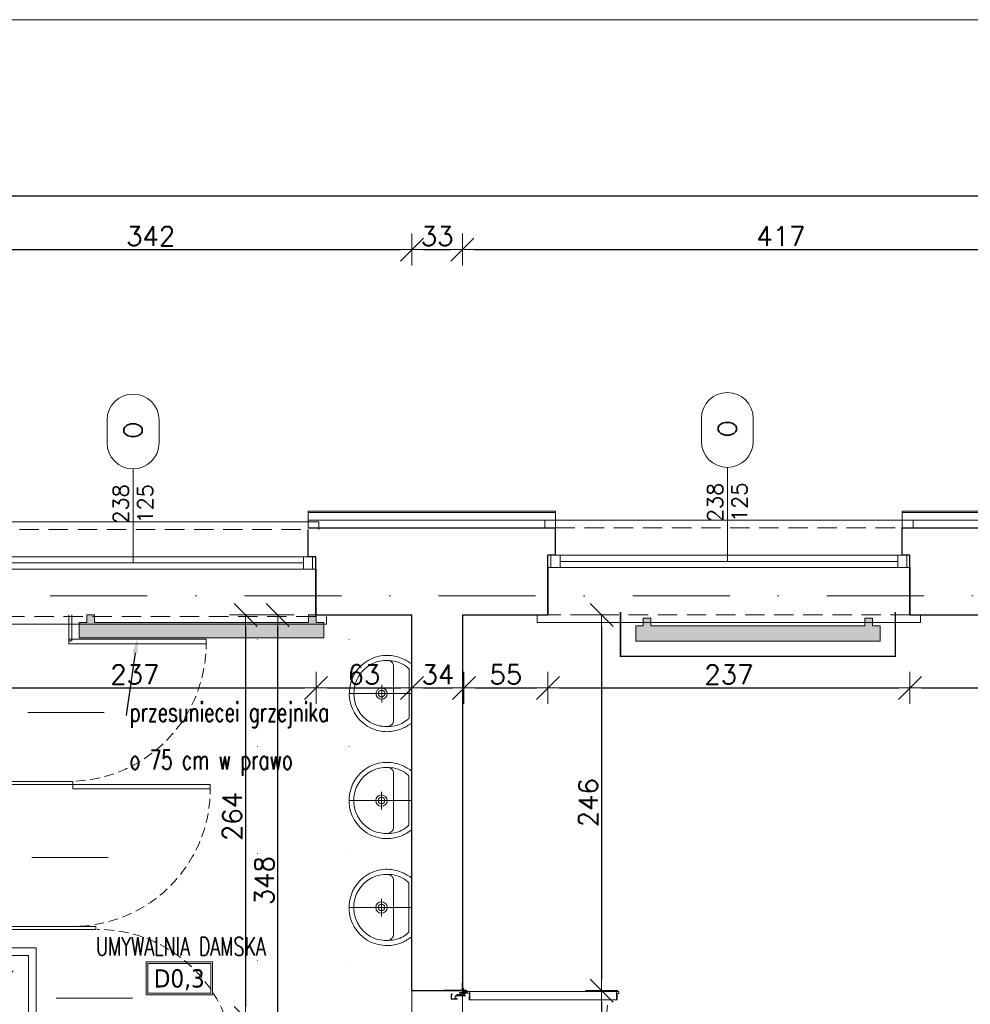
# Model space of a CAD drawing. Header units: millimetres. Extents: x 23192 to 177760, y -399809 to -79279.
# Tile 251 of 256: x 59458 to 60080, y -197768 to -197123. Entities that reach past the tile are written whole.
import ezdxf
from ezdxf import colors
from ezdxf.entities.mleader import LeaderData, LeaderLine
from ezdxf.enums import TextEntityAlignment as Align
from ezdxf.math import Vec2, Vec3

# ---------------------------------------------------------------- set-up
doc = ezdxf.new("R2010")
doc.units = ezdxf.units.MM
for name, pattern in [('2_3', [1, 0.5, -0.5]), ('CARKOVANA', [7.5, 5, -2.5]), ('CENTER', [0.6, 0.375, -0.075, 0.075, -0.075]), ('DASHDOT', [25.4, 12.7, -6.35, 0, -6.35]), ('DOT', [6.35, 0, -6.35]), ('HIDDEN', [9.525, 6.35, -3.175]), ('Hidden Line', [391.222223, 282.222223, -109])]:
    doc.linetypes.add(name, pattern=pattern)
doc.layers.get('0').update_dxf_attribs({"lineweight": 0})
for name, color, linetype, lineweight in [('!! 0_ Istn-okna', 6, 'Continuous', 13), ('!! 0_ Istn-sciany', 3, 'Continuous', 30), ('!! 0_ Istn-widok', 1, 'Continuous', 15), ('!! 0_Istn-cienka', 4, 'Continuous', 9), ('!! 0_Opis_okna', 8, 'Continuous', 15), ('!! 0_Opis_pom', 9, 'Continuous', 13), ('!! 0_Osie', 1, 'DASHDOT', 13), ('!! 1_ tynk zewn  - nowy', 21, 'Continuous', 20), ('!! 2 ZABUDOWA GK-MDF', 54, 'Continuous', 13), ('!! 2_ remont Ocieplenie', 4, 'ZIGZAG', 5), ('!! 2_Drzwi - nowe remont', 33, 'Continuous', 9), ('!! 2_LEGENDA', 253, 'Continuous', 13), ('!! 2_wypos-sanitarne', 240, 'Continuous', 9), ('!! wymiary osi', 250, 'Continuous', 9), ('0-osie-liniA', 14, 'DASHDOT', 5)]:
    doc.layers.add(name, color=color, linetype=linetype, lineweight=lineweight)
doc.layers.add('!! 0_Istn-grzejniki', color=7, linetype='Continuous', lineweight=0, plot=False)
doc.layers.add('!! 0_ramki', color=66, linetype='Continuous', lineweight=9, plot=False)
doc.layers.add('!! 1_Wyburzenia', color=252, linetype='CARKOVANA', lineweight=13, true_color=0x696969)
doc.styles.add('ARCHETYP', font='romans.shx', dxfattribs={"height": 15})
doc.styles.add('ARIAL', font='tahoma.ttf')
doc.styles.add('ROMANS', font='romans', dxfattribs={"width": 0.7, "height": 12.5})
doc.styles.add('TXT', font='simplex.shx')
doc.linetypes.add('ZIGZAG', pattern='A,0.00254,-5.08,[131,ltypeshp.shx,S=5.08,R=0,X=-5.08,Y=0],-10.16,[131,ltypeshp.shx,S=5.08,R=180,X=5.08,Y=0],-5.08', length=20.32254)
doc.dimstyles.new('DIM50', dxfattribs={"dimscale": 5, "dimtxt": 2.5, "dimasz": 1.5, "dimexe": 0, "dimexo": 0, "dimgap": 0.5, "dimtad": 1, "dimdec": 4, "dimrnd": 0.5, "dimdsep": 46, "dimtxsty": 'TXT', "dimblk1": 'TICK1', "dimblk2": 'TICK1', "dimsah": 1, "dimcen": 0, "dimse1": 1, "dimse2": 1, "dimclrd": 1, "dimclre": 7, "dimclrt": 9, "dimadec": 0, "dimazin": 0, "dimtfac": 1, "dimtdec": 4, "dimtmove": 2, "dimatfit": 3, "dimldrblk": 'TICK1', "dimfxl": 1, "dimtolj": 1, "dimarcsym": 0})

# ---------------------------------------------------------------- blocks, each defined once
blk = doc.blocks.new('okno 2')
at = {"layer": '!! 0_ Istn-okna'}
for points in [[(48598.98, -198670.56), (48361.98, -198670.56)], [(48598.98, -198678.56), (48361.98, -198678.56)], [(48590.98, -198674.56), (48369.98, -198674.56)]]:
    blk.add_lwpolyline(points, dxfattribs=at)
for points in [[(48369.98, -198670.56), (48363.98, -198670.56), (48363.98, -198678.56), (48369.98, -198678.56)], [(48596.98, -198670.56), (48590.98, -198670.56), (48590.98, -198678.56), (48596.98, -198678.56)]]:
    blk.add_lwpolyline(points, close=True, dxfattribs=at)
at = {"layer": '!! 0_ Istn-sciany'}
for points in [[(48366.98, -198670.56), (48366.98, -198652.56)], [(48593.98, -198670.56), (48593.98, -198652.56)], [(48366.98, -198670.56), (48361.98, -198670.56)], [(48361.98, -198678.56), (48361.98, -198670.56)], [(48598.98, -198670.56), (48593.98, -198670.56)], [(48598.98, -198678.56), (48598.98, -198670.56)], [(48361.98, -198678.56), (48361.98, -198709.56)], [(48598.98, -198678.56), (48598.98, -198709.56)]]:
    blk.add_lwpolyline(points, dxfattribs=at)
at = {"layer": '!! 0_ Istn-widok'}
for points in [[(48359.98, -198647.56), (48600.98, -198647.56)], [(48359.98, -198652.56), (48359.98, -198647.56)], [(48600.98, -198652.56), (48600.98, -198647.56)], [(48354.98, -198709.56), (48354.98, -198714.56)], [(48605.98, -198709.56), (48605.98, -198714.56)], [(48605.98, -198714.56), (48354.98, -198714.56)]]:
    blk.add_lwpolyline(points, dxfattribs=at)
at = {"layer": '!! 0_Istn-cienka', "linetype": 'HIDDEN', "ltscale": 2}
for points in [[(48366.98, -198652.56), (48593.98, -198652.56)], [(48598.98, -198709.56), (48361.98, -198709.56)]]:
    blk.add_lwpolyline(points, dxfattribs=at)
blk = doc.blocks.new('BLOK OSI')
at = {"layer": '0-osie-liniA', "ltscale": 5}
blk.add_lwpolyline([(48624.30568, -197562.0883), (53810.60983, -197562.0883)], dxfattribs=at)
blk = doc.blocks.new('drzwi giszet')
blk.add_lwpolyline([(68617.39, -194499.27), (68617.39, -194409.27), (68620.39, -194409.27), (68620.39, -194499.27)], close=True)
blk.add_lwpolyline([(68572.43, -194476.09), (68572.43, -194526.09)])
at = {"linetype": 'HIDDEN'}
blk.add_arc((68617.39, -194499.27), 90, 88.08979, 179.99999, dxfattribs=at)
blk = doc.blocks.new('prysznic')
at = {"layer": '!! 2_wypos-sanitarne'}
for points in [[(39554.32, -197588.58), (39634.32, -197588.58), (39634.32, -197668.58), (39554.32, -197668.58)], [(39559.32, -197593.58), (39629.32, -197593.58), (39629.32, -197663.58), (39559.32, -197663.58)]]:
    blk.add_lwpolyline(points, close=True, dxfattribs=at)
for points in [[(39569.32, -197603.58), (39614.32, -197603.58)], [(39615.78, -197607.12), (39569.32, -197653.58)], [(39619.32, -197608.58), (39619.32, -197653.58)]]:
    blk.add_lwpolyline(points, dxfattribs=at)
blk.add_circle((39619.32, -197603.58), 5, dxfattribs=at)
blk = doc.blocks.new('A$C527aaae0')
at = {"lineweight": 5}
for points in [[(0, 0), (0, -0.4111)], [(0.1863, -0.1214), (0.1863, -0.1211)], [(0.1863, -0.1211), (0.1863, -0.1214)], [(-0.0573, -0.1985), (0.0582, -0.1985)]]:
    blk.add_lwpolyline(points, dxfattribs=at)
for points in [[(0.1915, -0.001), (0.1975, -0.0093), (0.203, -0.0173), (0.2082, -0.025), (0.213, -0.0326), (0.2175, -0.0402), (0.2216, -0.0479), (0.2255, -0.0558), (0.2292, -0.0639), (0.2328, -0.0735), (0.2366, -0.0845), (0.2399, -0.0953), (0.2429, -0.1061), (0.2453, -0.1169), (0.2473, -0.1278), (0.2487, -0.1389), (0.2495, -0.1502), (0.2498, -0.1618), (0.2492, -0.1766), (0.2478, -0.1918), (0.2457, -0.2067), (0.2428, -0.2214), (0.239, -0.2358), (0.2344, -0.25), (0.2289, -0.2639), (0.2225, -0.2775), (0.2132, -0.2936), (0.1947, -0.319), (0.174, -0.3415), (0.1513, -0.361), (0.1268, -0.3776), (0.1005, -0.391), (0.0726, -0.4011), (0.0432, -0.4079), (0.0125, -0.4112), (-0.0191, -0.4105), (-0.0495, -0.4063), (-0.0786, -0.3988), (-0.1062, -0.3881), (-0.1321, -0.3743), (-0.1563, -0.3574), (-0.1786, -0.3374), (-0.1988, -0.3143), (-0.2168, -0.2883), (-0.2237, -0.2746), (-0.2299, -0.2608), (-0.2353, -0.2468), (-0.24, -0.2327), (-0.2438, -0.2183), (-0.2467, -0.2037), (-0.2487, -0.1888), (-0.2498, -0.1735), (-0.2497, -0.1595), (-0.249, -0.1479), (-0.2479, -0.1367), (-0.2463, -0.1256), (-0.2444, -0.1148), (-0.242, -0.104), (-0.2392, -0.0932), (-0.2359, -0.0823), (-0.2322, -0.0712), (-0.2282, -0.0623), (-0.2242, -0.0541), (-0.22, -0.0461), (-0.2157, -0.0381), (-0.2113, -0.0303), (-0.2067, -0.0225), (-0.2019, -0.0148), (-0.1969, -0.0071), (-0.1921, -0.001)], [(0.1608, -0.0198), (0.1622, -0.0209), (0.1634, -0.022), (0.1645, -0.023), (0.1654, -0.024), (0.1663, -0.025), (0.1672, -0.0261), (0.1682, -0.0273), (0.1692, -0.0287), (0.1739, -0.0344), (0.1821, -0.0451), (0.1893, -0.0557), (0.1954, -0.0665), (0.2007, -0.0776), (0.2051, -0.0891), (0.2087, -0.1012), (0.2116, -0.114), (0.2138, -0.1277), (0.2152, -0.1416), (0.216, -0.1551), (0.2162, -0.1682), (0.2158, -0.181), (0.2146, -0.1937), (0.2128, -0.2063), (0.2103, -0.2189), (0.2069, -0.2316), (0.2007, -0.2493), (0.1874, -0.2756), (0.1704, -0.3001), (0.1499, -0.3221), (0.1263, -0.3413), (0.1, -0.3573), (0.0711, -0.3696), (0.0402, -0.3777), (0.0074, -0.3812), (-0.0248, -0.3802), (-0.0555, -0.3745), (-0.0846, -0.3645), (-0.1119, -0.3506), (-0.1369, -0.3331), (-0.1592, -0.3122), (-0.1785, -0.2885), (-0.1945, -0.2622), (-0.2053, -0.2373), (-0.2088, -0.2247), (-0.2117, -0.2119), (-0.2139, -0.1991), (-0.2155, -0.1862), (-0.2165, -0.1732), (-0.2167, -0.1601), (-0.2161, -0.147), (-0.2148, -0.1337), (-0.2129, -0.12), (-0.2097, -0.1056), (-0.2052, -0.0909), (-0.1995, -0.0763), (-0.1928, -0.0622), (-0.1851, -0.049), (-0.1767, -0.0372), (-0.1676, -0.0271), (-0.159, -0.0198)]]:
    blk.add_lwpolyline(points, close=True)
blk.add_lwpolyline([(0.2151, -0.1518), (0.2126, -0.1464), (0.21, -0.1415), (0.2071, -0.1372), (0.2038, -0.1333), (0.2, -0.1297), (0.1955, -0.1264), (0.1903, -0.1232), (0.1842, -0.1211), (-0.1851, -0.1211), (-0.1909, -0.1228), (-0.1959, -0.1256), (-0.2003, -0.1289), (-0.2043, -0.1326), (-0.2078, -0.1367), (-0.2109, -0.1413), (-0.2137, -0.1463), (-0.2163, -0.1518), (-0.2163, -0.1521)])
at = {"linetype": 'DOT'}
blk.add_lwpolyline([(-0.3533, -0.4109), (0.3467, -0.4109), (0.3467, -1.0109), (-0.3533, -1.0109)], close=True, dxfattribs=at)
for radius in [0.0371, 0.0219]:
    blk.add_circle((0.0005, -0.1995), radius)
blk = doc.blocks.new('zaw-dr-90-p')
at = {"color": 2, "linetype": 'CENTER', "ltscale": 0.2}
for p, q in [((12, 0), (-12, 0)), ((0, 12), (0, -12)), ((24.5, 24), (31, 24)), ((24.5, 19), (31, 19))]:
    blk.add_line(p, q, dxfattribs=at)
at = {"ltscale": 0.2}
for p, q in [((10, 12), (6.5, 12)), ((10, 0), (10, 6.5))]:
    blk.add_line(p, q, dxfattribs=at)
blk.add_lwpolyline([(0, 6.5), (23.5, 6.5, 0.414214), (28, 11), (28, 31), (24.5, 31), (24.5, 11, -0.414214), (23.5, 10), (0, 10, 4.561698), (7.6, 6.5), (4.9, 4.2)], format="xyb", dxfattribs=at)
blk.add_lwpolyline([(-0.2, -0.2), (-2.5, -0.2), (-2.5, 0.2), (-0.2, 0.2), (-0.2, 2.5), (0.2, 2.5), (0.2, 0.2), (2.8, 0.2), (2.8, -0.2), (0.2, -0.2), (0.2, -2.8), (-0.2, -2.8)], close=True)
blk.add_lwpolyline([(10, 10), (10, 39), (6.5, 39), (6.5, 10)], dxfattribs=at)
blk.add_circle((0, 0), 6.5, dxfattribs=at)
blk = doc.blocks.new('drzwi 90- sc 12')
for p, q in [((-13620.32, 20410.16), (-13620.32, 20313.77)), ((-13614.92, 20409.86), (-13620.32, 20409.86)), ((-13616.12, 20410.26), (-13620.22, 20410.26)), ((-13616.12, 20410.26), (-13620, 20410.26)), ((-13618.17, 20410.26), (-13616.22, 20410.26)), ((-13618.17, 20410.26), (-13616.22, 20410.26)), ((-13616.12, 20410.26), (-13616.12, 20411.46)), ((-13616.12, 20411.46), (-13615.02, 20411.46)), ((-13614.92, 20411.36), (-13614.92, 20313.77)), ((-13620.32, 20313.47), (-13620.32, 20317.97)), ((-13614.92, 20312.27), (-13614.92, 20317.97)), ((-13614.92, 20313.77), (-13620.32, 20313.77)), ((-13618.22, 20313.37), (-13620.22, 20313.37)), ((-13618.22, 20313.67), (-13618.22, 20313.37)), ((-13618.22, 20313.67), (-13616.42, 20313.67)), ((-13617.77, 20311.12), (-13617.77, 20305.72)), ((-13617.77, 20311.12), (-13617.77, 20305.72)), ((-13616.17, 20309.92), (-13617.37, 20309.92)), ((-13616.17, 20309.92), (-13616.17, 20311.02)), ((-13615.92, 20313.17), (-13615.92, 20312.17)), ((-13615.92, 20312.17), (-13615.02, 20312.17)), ((-13715.57, 20308.32), (-13715.57, 20308.56)), ((-13715.57, 20307.69), (-13715.57, 20308.56)), ((-13715.57, 20307.82), (-13715.57, 20308.56)), ((-13715.57, 20307.72), (-13715.37, 20307.72)), ((-13715.77, 20301.96), (-13716.27, 20301.96)), ((-13616.77, 20301.96), (-13616.27, 20301.96))]:
    blk.add_line(p, q)
for points in [[(-13665.27, 20284.96), (-13665.27, 20325.83)], [(-13615.57, 20309.64), (-13615.32, 20309.64), (-13615.32, 20309.82), (-13616.32, 20309.82), (-13616.32, 20309.64), (-13615.92, 20309.64)]]:
    blk.add_lwpolyline(points)
at = {"ltscale": 0.2}
for points in [[(-13715.57, 20307.51), (-13715.57, 20309.48, 0.414214), (-13715.91, 20309.82), (-13719.43, 20309.82, 0.414214), (-13719.77, 20309.48), (-13719.77, 20308.92), (-13719.59, 20308.92), (-13719.59, 20309.48, -0.414214), (-13719.43, 20309.64), (-13716.97, 20309.64)], [(-13716.97, 20309.64), (-13715.91, 20309.64, -0.414214), (-13715.75, 20309.48), (-13715.75, 20307.51)], [(-13615.92, 20309.64), (-13616.63, 20309.64, 0.414214), (-13616.79, 20309.48), (-13616.79, 20305.58, -0.414214), (-13617.13, 20305.24), (-13617.58, 20305.24, 0.414214), (-13617.74, 20305.08), (-13617.74, 20304.48, -0.414214), (-13618.08, 20304.14), (-13619.26, 20304.14, -0.414214), (-13619.6, 20304.48), (-13619.6, 20305.15, 1), (-13619.79, 20305.15), (-13619.79, 20301.96, 0.414214), (-13619.63, 20301.8), (-13617.11, 20301.8, 0.414214), (-13616.95, 20301.96), (-13616.95, 20302.52), (-13616.77, 20302.52), (-13616.77, 20301.96, -0.414214), (-13617.11, 20301.62), (-13619.63, 20301.62, -0.414214), (-13619.97, 20301.96), (-13619.97, 20305.15, -1), (-13619.42, 20305.15), (-13619.42, 20304.48, 0.414214), (-13619.26, 20304.32), (-13618.08, 20304.32, 0.414214), (-13617.92, 20304.48), (-13617.92, 20305.08, -0.414214), (-13617.58, 20305.42), (-13617.13, 20305.42, 0.414214), (-13616.97, 20305.58), (-13616.97, 20309.48, -0.414214), (-13616.63, 20309.82), (-13613.11, 20309.82, -0.414214), (-13612.77, 20309.48), (-13612.77, 20308.92), (-13612.95, 20308.92), (-13612.95, 20309.48, 0.414214), (-13613.11, 20309.64), (-13615.57, 20309.64)], [(-13715.75, 20307.76), (-13715.75, 20305.58, 0.414214), (-13715.41, 20305.24), (-13714.96, 20305.24, -0.414214), (-13714.8, 20305.08), (-13714.8, 20304.48, 0.414214), (-13714.46, 20304.14), (-13713.28, 20304.14, 0.414214), (-13712.94, 20304.48), (-13712.94, 20305.15, -1), (-13712.75, 20305.15), (-13712.75, 20301.96, -0.414214), (-13712.91, 20301.8), (-13715.43, 20301.8, -0.414214), (-13715.59, 20301.96), (-13715.59, 20302.52), (-13715.77, 20302.52), (-13715.77, 20301.96, 0.414214), (-13715.43, 20301.62), (-13712.91, 20301.62, 0.414214), (-13712.57, 20301.96), (-13712.57, 20305.15, 1), (-13713.12, 20305.15), (-13713.12, 20304.48, -0.414214), (-13713.28, 20304.32), (-13714.46, 20304.32, -0.414214), (-13714.62, 20304.48), (-13714.62, 20305.08, 0.414214), (-13714.96, 20305.42), (-13715.41, 20305.42, -0.414214), (-13715.57, 20305.58), (-13715.57, 20307.64)]]:
    blk.add_lwpolyline(points, format="xyb", dxfattribs=at)
at = {"lineweight": 30}
for points in [[(-13716.27, 20308.92), (-13721.27, 20308.92)], [(-13716.27, 20308.92), (-13716.27, 20296.92)], [(-13614.27, 20308.92), (-13609.27, 20308.92)], [(-13614.27, 20308.92), (-13614.27, 20296.92)]]:
    blk.add_lwpolyline(points, dxfattribs=at)
blk.add_lwpolyline([(-13616.79, 20308.82), (-13616.97, 20308.82), (-13616.97, 20307.42), (-13616.79, 20307.42)], close=True)
for centre, radius, start, end in [((-13620.22, 20410.16), 0.1, 90, 180), ((-13615.02, 20411.36), 0.1, 0, 90), ((-13620.22, 20313.47), 0.1, 180, 270), ((-13616.42, 20313.17), 0.5, 0, 90), ((-13616.27, 20311.02), 0.1, 0, 90), ((-13615.02, 20312.27), 0.1, 270, 0)]:
    blk.add_arc(centre, radius, start, end)
at = {"linetype": 'Hidden Line', "lineweight": 9, "ltscale": 0.05}
blk.add_arc((-13615.5, 20305.14), 99.12, 94.80054, 177.69442, dxfattribs=at)
at = {"xscale": 0.09999999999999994, "yscale": 0.09999999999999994, "zscale": 0.09999999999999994, "rotation": 180.0000000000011}
blk.add_blockref('zaw-dr-90-p', (-13614.92, 20310.92), dxfattribs=at)
blk = doc.blocks.new('1_ok-opis')
blk.add_line((0, 111.61), (0, 50))
for points in [[(-17, 128.61), (-17, 143.61)], [(17, 128.61), (17, 143.61)]]:
    blk.add_lwpolyline(points)
for centre, start, end in [((0, 143.61), 0, 180), ((0, 128.61), 180, 0)]:
    blk.add_arc(centre, 17, start, end)
at = {"style": 'ARCHETYP'}
for tag, height, rotation, p in [('NR', 12, 90, (0, 136.9)), ('NR', 12, 270, (0, 136.9)), ('SZEROKOŚĆ', 10, 90, (-8, 78.29)), ('WYSOKOŚĆ', 10, 270, (-8, 78.29)), ('WYSOKOŚĆ', 10, 90, (8, 78.29)), ('SZEROKOŚĆ', 10, 270, (8, 78.29))]:
    blk.add_attdef(tag, text='', height=height, rotation=rotation, dxfattribs=at).set_placement(p, align=Align.MIDDLE)
blk = doc.blocks.new('TICK1')
at = {"color": 2}
blk.add_line((-1, -1), (1, 1), dxfattribs=at)
at = {"color": 0}
for p, q in [((0, -1.4), (0, 1.4)), ((0, 0), (-1, 0))]:
    blk.add_line(p, q, dxfattribs=at)
blk = doc.blocks.new('*D2861')
at = {"layer": '!! wymiary osi', "color": 1, "lineweight": -2, "transparency": 16777216}
blk.add_line((60762.07, -197238.92), (58056.07, -197238.92), dxfattribs=at)
at = {"layer": 'DEFPOINTS', "color": 0, "transparency": 16777216}
for p in [(58048.57, -197238.92), (58048.57, -197445.13), (60769.57, -197445.13)]:
    blk.add_point(p, dxfattribs=at)
at = {"layer": '!! wymiary osi', "color": 1, "lineweight": -2, "transparency": 16777216, "xscale": 7.5, "yscale": 7.5, "zscale": 7.5, "rotation": 180}
blk.add_blockref('TICK1', (58048.57, -197238.92), dxfattribs=at)
at = {"layer": '!! wymiary osi', "color": 1, "lineweight": -2, "transparency": 16777216, "xscale": 7.5, "yscale": 7.5, "zscale": 7.5}
blk.add_blockref('TICK1', (60769.57, -197238.92), dxfattribs=at)
at = {"layer": '!! wymiary osi', "color": 9, "transparency": 16777216, "insert": (59409.07, -197230.17), "char_height": 12.5, "attachment_point": 5, "style": 'TXT'}
blk.add_mtext('\\A1;2721', dxfattribs=at)
blk = doc.blocks.new('*D2868')
at = {"layer": '!! wymiary osi', "color": 1, "lineweight": -2, "transparency": 16777216}
blk.add_line((59380.07, -197273.91), (59707.07, -197273.91), dxfattribs=at)
at = {"layer": 'DEFPOINTS', "color": 0, "transparency": 16777216}
for p in [(59714.57, -197273.91), (59372.57, -197513.13), (59714.57, -197513.13)]:
    blk.add_point(p, dxfattribs=at)
at = {"layer": '!! wymiary osi', "color": 1, "lineweight": -2, "transparency": 16777216, "xscale": 7.5, "yscale": 7.5, "zscale": 7.5, "rotation": 180}
blk.add_blockref('TICK1', (59372.57, -197273.91), dxfattribs=at)
at = {"layer": '!! wymiary osi', "color": 1, "lineweight": -2, "transparency": 16777216, "xscale": 7.5, "yscale": 7.5, "zscale": 7.5}
blk.add_blockref('TICK1', (59714.57, -197273.91), dxfattribs=at)
at = {"layer": '!! wymiary osi', "color": 9, "transparency": 16777216, "insert": (59543.57, -197265.16), "char_height": 12.5, "attachment_point": 5, "style": 'TXT'}
blk.add_mtext('\\A1;342', dxfattribs=at)
blk = doc.blocks.new('*D2869')
at = {"layer": '!! wymiary osi', "color": 1, "lineweight": -2, "transparency": 16777216}
blk.add_line((59722.07, -197273.91), (59740.07, -197273.91), dxfattribs=at)
at = {"layer": 'DEFPOINTS', "color": 0, "transparency": 16777216}
for p in [(59747.57, -197273.91), (59714.57, -197513.13), (59747.57, -197513.13)]:
    blk.add_point(p, dxfattribs=at)
at = {"layer": '!! wymiary osi', "color": 1, "lineweight": -2, "transparency": 16777216, "xscale": 7.5, "yscale": 7.5, "zscale": 7.5, "rotation": 180}
blk.add_blockref('TICK1', (59714.57, -197273.91), dxfattribs=at)
at = {"layer": '!! wymiary osi', "color": 1, "lineweight": -2, "transparency": 16777216, "xscale": 7.5, "yscale": 7.5, "zscale": 7.5}
blk.add_blockref('TICK1', (59747.57, -197273.91), dxfattribs=at)
at = {"layer": '!! wymiary osi', "color": 9, "transparency": 16777216, "insert": (59731.07, -197265.16), "char_height": 12.5, "attachment_point": 5, "style": 'TXT'}
blk.add_mtext('\\A1;33', dxfattribs=at)
blk = doc.blocks.new('*D2870')
at = {"layer": '!! wymiary osi', "color": 1, "lineweight": -2, "transparency": 16777216}
blk.add_line((59755.07, -197273.91), (60157.07, -197273.91), dxfattribs=at)
at = {"layer": 'DEFPOINTS', "color": 0, "transparency": 16777216}
for p in [(60164.57, -197273.91), (59747.57, -197513.13), (60164.57, -197513.13)]:
    blk.add_point(p, dxfattribs=at)
at = {"layer": '!! wymiary osi', "color": 1, "lineweight": -2, "transparency": 16777216, "xscale": 7.5, "yscale": 7.5, "zscale": 7.5, "rotation": 180}
blk.add_blockref('TICK1', (59747.57, -197273.91), dxfattribs=at)
at = {"layer": '!! wymiary osi', "color": 1, "lineweight": -2, "transparency": 16777216, "xscale": 7.5, "yscale": 7.5, "zscale": 7.5}
blk.add_blockref('TICK1', (60164.57, -197273.91), dxfattribs=at)
at = {"layer": '!! wymiary osi', "color": 9, "transparency": 16777216, "insert": (59956.07, -197265.16), "char_height": 12.5, "attachment_point": 5, "style": 'TXT'}
blk.add_mtext('\\A1;417', dxfattribs=at)
blk = doc.blocks.new('*D2952')
at = {"layer": '!! wymiary osi', "color": 1, "lineweight": -2, "transparency": 16777216}
blk.add_line((59422.07, -197560.93), (59644.32, -197560.93), dxfattribs=at)
at = {"layer": 'DEFPOINTS', "color": 0, "transparency": 16777216}
for p in [(59414.57, -197524.3), (59651.82, -197524.3), (59651.82, -197560.93)]:
    blk.add_point(p, dxfattribs=at)
at = {"layer": '!! wymiary osi', "color": 1, "lineweight": -2, "transparency": 16777216, "xscale": 7.5, "yscale": 7.5, "zscale": 7.5, "rotation": 180}
blk.add_blockref('TICK1', (59414.57, -197560.93), dxfattribs=at)
at = {"layer": '!! wymiary osi', "color": 1, "lineweight": -2, "transparency": 16777216, "xscale": 7.5, "yscale": 7.5, "zscale": 7.5}
blk.add_blockref('TICK1', (59651.82, -197560.93), dxfattribs=at)
at = {"layer": '!! wymiary osi', "color": 9, "transparency": 16777216, "insert": (59533.19, -197552.18), "char_height": 12.5, "attachment_point": 5, "style": 'TXT'}
blk.add_mtext('\\A1;237', dxfattribs=at)
blk = doc.blocks.new('*D2953')
at = {"layer": '!! wymiary osi', "color": 1, "lineweight": -2, "transparency": 16777216}
blk.add_line((59659.32, -197560.93), (59707.07, -197560.93), dxfattribs=at)
at = {"layer": 'DEFPOINTS', "color": 0, "transparency": 16777216}
for p in [(59651.82, -197524.3), (59714.57, -197524.3), (59714.57, -197560.93)]:
    blk.add_point(p, dxfattribs=at)
at = {"layer": '!! wymiary osi', "color": 1, "lineweight": -2, "transparency": 16777216, "xscale": 7.5, "yscale": 7.5, "zscale": 7.5, "rotation": 180}
blk.add_blockref('TICK1', (59651.82, -197560.93), dxfattribs=at)
at = {"layer": '!! wymiary osi', "color": 1, "lineweight": -2, "transparency": 16777216, "xscale": 7.5, "yscale": 7.5, "zscale": 7.5}
blk.add_blockref('TICK1', (59714.57, -197560.93), dxfattribs=at)
at = {"layer": '!! wymiary osi', "color": 9, "transparency": 16777216, "insert": (59683.19, -197552.18), "char_height": 12.5, "attachment_point": 5, "style": 'TXT'}
blk.add_mtext('\\A1;63', dxfattribs=at)
blk = doc.blocks.new('*D2954')
at = {"layer": '!! wymiary osi', "color": 1, "lineweight": -2, "transparency": 16777216}
blk.add_line((59722.07, -197560.93), (59741.09, -197560.93), dxfattribs=at)
at = {"layer": 'DEFPOINTS', "color": 0, "transparency": 16777216}
for p in [(59714.57, -197524.3), (59748.59, -197524.3), (59748.59, -197560.93)]:
    blk.add_point(p, dxfattribs=at)
at = {"layer": '!! wymiary osi', "color": 1, "lineweight": -2, "transparency": 16777216, "xscale": 7.5, "yscale": 7.5, "zscale": 7.5, "rotation": 180}
blk.add_blockref('TICK1', (59714.57, -197560.93), dxfattribs=at)
at = {"layer": '!! wymiary osi', "color": 1, "lineweight": -2, "transparency": 16777216, "xscale": 7.5, "yscale": 7.5, "zscale": 7.5}
blk.add_blockref('TICK1', (59748.59, -197560.93), dxfattribs=at)
at = {"layer": '!! wymiary osi', "color": 9, "transparency": 16777216, "insert": (59731.58, -197552.18), "char_height": 12.5, "attachment_point": 5, "style": 'TXT'}
blk.add_mtext('\\A1;34', dxfattribs=at)
blk = doc.blocks.new('*D2955')
at = {"layer": '!! wymiary osi', "color": 1, "lineweight": -2, "transparency": 16777216}
blk.add_line((59756.09, -197560.93), (59796.07, -197560.93), dxfattribs=at)
at = {"layer": 'DEFPOINTS', "color": 0, "transparency": 16777216}
for p in [(59748.59, -197524.3), (59803.57, -197524.3), (59803.57, -197560.93)]:
    blk.add_point(p, dxfattribs=at)
at = {"layer": '!! wymiary osi', "color": 1, "lineweight": -2, "transparency": 16777216, "xscale": 7.5, "yscale": 7.5, "zscale": 7.5, "rotation": 180}
blk.add_blockref('TICK1', (59748.59, -197560.93), dxfattribs=at)
at = {"layer": '!! wymiary osi', "color": 1, "lineweight": -2, "transparency": 16777216, "xscale": 7.5, "yscale": 7.5, "zscale": 7.5}
blk.add_blockref('TICK1', (59803.57, -197560.93), dxfattribs=at)
at = {"layer": '!! wymiary osi', "color": 9, "transparency": 16777216, "insert": (59776.08, -197552.18), "char_height": 12.5, "attachment_point": 5, "style": 'TXT'}
blk.add_mtext('\\A1;55', dxfattribs=at)
blk = doc.blocks.new('*D2956')
at = {"layer": '!! wymiary osi', "color": 1, "lineweight": -2, "transparency": 16777216}
blk.add_line((59811.07, -197560.93), (60033.07, -197560.93), dxfattribs=at)
at = {"layer": 'DEFPOINTS', "color": 0, "transparency": 16777216}
for p in [(59803.57, -197524.3), (60040.57, -197524.3), (60040.57, -197560.93)]:
    blk.add_point(p, dxfattribs=at)
at = {"layer": '!! wymiary osi', "color": 1, "lineweight": -2, "transparency": 16777216, "xscale": 7.5, "yscale": 7.5, "zscale": 7.5, "rotation": 180}
blk.add_blockref('TICK1', (59803.57, -197560.93), dxfattribs=at)
at = {"layer": '!! wymiary osi', "color": 1, "lineweight": -2, "transparency": 16777216, "xscale": 7.5, "yscale": 7.5, "zscale": 7.5}
blk.add_blockref('TICK1', (60040.57, -197560.93), dxfattribs=at)
at = {"layer": '!! wymiary osi', "color": 9, "transparency": 16777216, "insert": (59922.07, -197552.18), "char_height": 12.5, "attachment_point": 5, "style": 'TXT'}
blk.add_mtext('\\A1;237', dxfattribs=at)
blk = doc.blocks.new('*D2957')
at = {"layer": '!! wymiary osi', "color": 1, "lineweight": -2, "transparency": 16777216}
blk.add_line((60048.07, -197560.93), (60156.07, -197560.93), dxfattribs=at)
at = {"layer": 'DEFPOINTS', "color": 0, "transparency": 16777216}
for p in [(60040.57, -197524.3), (60163.57, -197524.3), (60163.57, -197560.93)]:
    blk.add_point(p, dxfattribs=at)
at = {"layer": '!! wymiary osi', "color": 1, "lineweight": -2, "transparency": 16777216, "xscale": 7.5, "yscale": 7.5, "zscale": 7.5, "rotation": 180}
blk.add_blockref('TICK1', (60040.57, -197560.93), dxfattribs=at)
at = {"layer": '!! wymiary osi', "color": 1, "lineweight": -2, "transparency": 16777216, "xscale": 7.5, "yscale": 7.5, "zscale": 7.5}
blk.add_blockref('TICK1', (60163.57, -197560.93), dxfattribs=at)
at = {"layer": '!! wymiary osi', "color": 9, "transparency": 16777216, "insert": (60102.07, -197552.18), "char_height": 12.5, "attachment_point": 5, "style": 'TXT'}
blk.add_mtext('\\A1;123', dxfattribs=at)
blk = doc.blocks.new('*D2966')
at = {"layer": '!! wymiary osi', "color": 1, "lineweight": -2, "transparency": 16777216}
blk.add_line((59838.74, -197520.63), (59838.74, -197751.63), dxfattribs=at)
at = {"layer": 'DEFPOINTS', "color": 0, "transparency": 16777216}
for p in [(59794.2, -197513.13), (59793.18, -197759.13), (59838.74, -197759.13)]:
    blk.add_point(p, dxfattribs=at)
at = {"layer": '!! wymiary osi', "color": 1, "lineweight": -2, "transparency": 16777216, "xscale": 7.5, "yscale": 7.5, "zscale": 7.5}
for p, rotation in [((59838.74, -197513.13), 90), ((59838.74, -197759.13), 270)]:
    blk.add_blockref('TICK1', p, dxfattribs=dict(at, rotation=rotation))
at = {"layer": '!! wymiary osi', "color": 9, "transparency": 16777216, "insert": (59829.99, -197636.13), "char_height": 12.5, "attachment_point": 5, "rotation": 90, "style": 'TXT'}
blk.add_mtext('\\A1;246', dxfattribs=at)
blk = doc.blocks.new('*D2967')
at = {"layer": '!! wymiary osi', "color": 1, "lineweight": -2, "transparency": 16777216}
blk.add_line((59838.74, -197766.63), (59838.74, -197853.63), dxfattribs=at)
at = {"layer": 'DEFPOINTS', "color": 0, "transparency": 16777216}
for p in [(59793.18, -197759.13), (59793.18, -197861.13), (59838.74, -197861.13)]:
    blk.add_point(p, dxfattribs=at)
at = {"layer": '!! wymiary osi', "color": 1, "lineweight": -2, "transparency": 16777216, "xscale": 7.5, "yscale": 7.5, "zscale": 7.5}
for p, rotation in [((59838.74, -197759.13), 90), ((59838.74, -197861.13), 270)]:
    blk.add_blockref('TICK1', p, dxfattribs=dict(at, rotation=rotation))
at = {"layer": '!! wymiary osi', "color": 9, "transparency": 16777216, "insert": (59829.99, -197810.13), "char_height": 12.5, "attachment_point": 5, "rotation": 90, "style": 'TXT'}
blk.add_mtext('\\A1;102', dxfattribs=at)
blk = doc.blocks.new('*D2994')
at = {"layer": '!! wymiary osi', "color": 1, "lineweight": -2, "transparency": 16777216}
blk.add_line((59605.67, -197520.63), (59605.67, -197769.63), dxfattribs=at)
at = {"layer": 'DEFPOINTS', "color": 0, "transparency": 16777216}
for p in [(59347.47, -197513.13), (59347.47, -197777.13), (59605.67, -197777.13)]:
    blk.add_point(p, dxfattribs=at)
at = {"layer": '!! wymiary osi', "color": 1, "lineweight": -2, "transparency": 16777216, "xscale": 7.5, "yscale": 7.5, "zscale": 7.5}
for p, rotation in [((59605.67, -197513.13), 90), ((59605.67, -197777.13), 270)]:
    blk.add_blockref('TICK1', p, dxfattribs=dict(at, rotation=rotation))
at = {"layer": '!! wymiary osi', "color": 9, "transparency": 16777216, "insert": (59596.92, -197645.13), "char_height": 12.5, "attachment_point": 5, "rotation": 90, "style": 'TXT'}
blk.add_mtext('\\A1;264', dxfattribs=at)
blk = doc.blocks.new('*D2999')
at = {"layer": '!! wymiary osi', "color": 1, "lineweight": -2, "transparency": 16777216}
blk.add_line((59626.68, -197853.63), (59626.68, -197520.63), dxfattribs=at)
at = {"layer": 'DEFPOINTS', "color": 0, "transparency": 16777216}
for p in [(59626.68, -197513.13), (59711.68, -197513.13), (59626.68, -197861.13)]:
    blk.add_point(p, dxfattribs=at)
at = {"layer": '!! wymiary osi', "color": 1, "lineweight": -2, "transparency": 16777216, "xscale": 7.5, "yscale": 7.5, "zscale": 7.5}
for p, rotation in [((59626.68, -197513.13), 90), ((59626.68, -197861.13), 270)]:
    blk.add_blockref('TICK1', p, dxfattribs=dict(at, rotation=rotation))
at = {"layer": '!! wymiary osi', "color": 9, "transparency": 16777216, "insert": (59617.93, -197687.13), "char_height": 12.5, "attachment_point": 5, "rotation": 90, "style": 'TXT'}
blk.add_mtext('\\A1;348', dxfattribs=at)

msp = doc.modelspace()

# ---------------------------------------------------------------- hatches: boundary and pattern name
at = {"layer": '!! 0_Istn-grzejniki'}
h = msp.add_hatch(color=0, dxfattribs=at)
h.dxf.hatch_style = 1
h.paths.add_polyline_path([(59651.81567, -197513.12813), (59651.81567, -197518.12813), (59656.81567, -197518.12813), (59656.81567, -197528.12813), (59496.81567, -197528.12813), (59496.81567, -197518.12813), (59501.81567, -197518.12813), (59501.81567, -197513.12813), (59506.81567, -197513.12813), (59506.81567, -197518.12813), (59646.81567, -197518.12813), (59646.81567, -197513.12813)])
h = msp.add_hatch(color=0, dxfattribs=at)
h.dxf.hatch_style = 1
h.paths.add_polyline_path([(60016.03507, -197515.2517), (60016.03507, -197520.2517), (60021.03507, -197520.2517), (60021.03507, -197530.2517), (59861.03507, -197530.2517), (59861.03507, -197520.2517), (59866.03507, -197520.2517), (59866.03507, -197515.2517), (59871.03507, -197515.2517), (59871.03507, -197520.2517), (60011.03507, -197520.2517), (60011.03507, -197515.2517)])

# ---------------------------------------------------------------- linework, layer by layer
at = {"layer": '!! 0_ Istn-sciany'}
for points in [[(59646.56735, -197456.12813), (59808.56735, -197456.12813)], [(59646.56735, -197456.12813), (59808.56735, -197456.12813)], [(60035.56735, -197456.12813), (60207.56735, -197456.12813)], [(59651.56735, -197513.12813), (59651.56735, -197475.12813)], [(59651.56735, -197513.12813), (59651.56735, -197475.12813)], [(59803.56735, -197513.12813), (59803.56735, -197475.12813)], [(60040.56735, -197513.12813), (60040.56735, -197475.12813)], [(59651.56735, -197513.12813), (59714.56735, -197513.12813)], [(59714.56735, -197759.12813), (59714.56735, -197513.12813)], [(59747.56735, -197513.12813), (59747.56735, -197759.12813)], [(59747.56735, -197513.12813), (59803.56735, -197513.12813)], [(60040.56735, -197513.12813), (60163.56735, -197513.12813)], [(59714.56735, -197759.12813), (59747.56735, -197759.12813)]]:
    msp.add_lwpolyline(points, dxfattribs=at)
at = {"layer": '!! 0_Istn-grzejniki', "linetype": '2_3', "ltscale": 10, "const_width": 1}
msp.add_lwpolyline([(60031.03507, -197511.12813), (60031.03507, -197540.2517), (59851.03507, -197540.2517), (59851.03507, -197511.12813)], dxfattribs=at)
at = {"layer": '!! 0_Istn-grzejniki'}
for points in [[(59651.81567, -197513.12813), (59651.81567, -197518.12813), (59656.81567, -197518.12813), (59656.81567, -197528.12813), (59496.81567, -197528.12813), (59496.81567, -197518.12813), (59501.81567, -197518.12813), (59501.81567, -197513.12813), (59506.81567, -197513.12813), (59506.81567, -197518.12813), (59646.81567, -197518.12813), (59646.81567, -197513.12813)], [(60016.03507, -197515.2517), (60016.03507, -197520.2517), (60021.03507, -197520.2517), (60021.03507, -197530.2517), (59861.03507, -197530.2517), (59861.03507, -197520.2517), (59866.03507, -197520.2517), (59866.03507, -197515.2517), (59871.03507, -197515.2517), (59871.03507, -197520.2517), (60011.03507, -197520.2517), (60011.03507, -197515.2517)]]:
    msp.add_lwpolyline(points, close=True, dxfattribs=at)
at = {"layer": '!! 0_Opis_pom', "ltscale": 0.7}
for points in [[(59540.49866, -197762.02316), (59584.01866, -197762.02316), (59584.01866, -197740.26316), (59540.49866, -197740.26316)], [(59541.58666, -197760.93516), (59582.93066, -197760.93516), (59582.93066, -197741.35116), (59541.58666, -197741.35116)]]:
    msp.add_lwpolyline(points, close=True, dxfattribs=at)
at = {"layer": '!! 0_ramki'}
msp.add_lwpolyline([(57385.28509, -197123.38038), (61585.28509, -197123.38038), (61585.28509, -200093.38038), (57385.28509, -200093.38038)], close=True, dxfattribs=at)
at = {"layer": '!! 1_ tynk zewn  - nowy'}
for points in [[(59646.56735, -197445.12813), (59808.56735, -197445.12813)], [(59646.56735, -197446.12813), (59808.56735, -197446.12813)], [(60035.56735, -197445.12813), (60207.56735, -197445.12813)], [(60035.56735, -197446.12813), (60207.56735, -197446.12813)]]:
    msp.add_lwpolyline(points, dxfattribs=at)
at = {"layer": '!! 2 ZABUDOWA GK-MDF'}
for points in [[(59489.88626, -197513.12813), (59489.88626, -197530.12813), (59491.88626, -197530.12813), (59491.88626, -197513.12813)], [(59372.56735, -197624.12813), (59492.56735, -197624.12813), (59492.56735, -197622.12813), (59372.56735, -197622.12813)], [(59372.56735, -197719.12813), (59507.56735, -197719.12813), (59507.56735, -197717.12813), (59372.56735, -197717.12813)]]:
    msp.add_lwpolyline(points, dxfattribs=at)
at = {"layer": '!! 2_ remont Ocieplenie', "linetype": 'ZIGZAG', "ltscale": 0.75}
for points in [[(59646.56735, -197451.12813), (59808.56735, -197451.12813)], [(60035.56735, -197451.12813), (60207.56735, -197451.12813)]]:
    msp.add_lwpolyline(points, dxfattribs=at)
at = {"layer": '!! 2_LEGENDA'}
msp.add_line((59646.56735, -197456.12813), (59646.56735, -197445.12813), dxfattribs=at)
msp.add_lwpolyline([(59714.56735, -197759.12813), (59747.56735, -197759.12813), (59747.56735, -197861.12813), (59714.56735, -197861.12813)], close=True, dxfattribs=at)
for points in [[(59808.56735, -197456.12813), (59808.56735, -197445.12813)], [(60035.56735, -197456.12813), (60035.56735, -197445.12813)]]:
    msp.add_lwpolyline(points)

# ---------------------------------------------------------------- block references
at = {"layer": '!! 0_Opis_okna'}
ref = msp.add_blockref('1_ok-opis', (59532.03507, -197529.12813), dxfattribs=at)
ref.add_attrib('WYSOKOŚĆ', '125', dxfattribs={"layer": '0', "height": 10, "rotation": 90, "style": 'ARCHETYP'}).set_placement((59540.03507, -197440.40772), align=Align.MIDDLE)
ref.add_attrib('SZEROKOŚĆ', '238', dxfattribs={"layer": '0', "height": 10, "rotation": 90, "style": 'ARCHETYP'}).set_placement((59524.03507, -197440.51081), align=Align.MIDDLE)
ref.add_attrib('NR', 'O', dxfattribs={"layer": '0', "height": 12, "rotation": 90, "style": 'ARCHETYP'}).set_placement((59532.03507, -197392.22669), align=Align.MIDDLE)
ref = msp.add_blockref('1_ok-opis', (59921.03507, -197528.12813), dxfattribs=at)
ref.add_attrib('WYSOKOŚĆ', '125', dxfattribs={"layer": '0', "height": 10, "rotation": 90, "style": 'ARCHETYP'}).set_placement((59929.03507, -197439.40772), align=Align.MIDDLE)
ref.add_attrib('SZEROKOŚĆ', '238', dxfattribs={"layer": '0', "height": 10, "rotation": 90, "style": 'ARCHETYP'}).set_placement((59913.03507, -197439.51081), align=Align.MIDDLE)
ref.add_attrib('NR', 'O', dxfattribs={"layer": '0', "height": 12, "rotation": 90, "style": 'ARCHETYP'}).set_placement((59921.03507, -197391.22669), align=Align.MIDDLE)
at = {"layer": '!! 0_Osie'}
msp.add_blockref('BLOK OSI', (8819.85593, 61.46017), dxfattribs=at)
at = {"layer": '!! 2_Drzwi - nowe remont', "xscale": -1}
for name, p, rotation in [('drzwi giszet', (253989.15174, -266149.51777), 270.0000000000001), ('drzwi giszet', (253991.83282, -266244.51777), 270.0000000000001), ('drzwi 90- sc 12', (39438.64301, -184144.85843), 270)]:
    msp.add_blockref(name, p, dxfattribs=dict(at, rotation=rotation))
at = {"layer": '!! 2_Drzwi - nowe remont', "rotation": 270}
msp.add_blockref('drzwi giszet', (254007.83283, -129191.66462), dxfattribs=at)
at = {"layer": '!! 2_wypos-sanitarne', "xscale": 100, "yscale": 100, "zscale": 100, "rotation": 270}
for p in [(59714.66989, -197564.61813), (59714.56729, -197634.66453), (59714.56729, -197704.71092)]:
    msp.add_blockref('A$C527aaae0', p, dxfattribs=at)
at = {"layer": '!! 2_wypos-sanitarne', "rotation": 180}
msp.add_blockref('prysznic', (99022.88415, -395399.71028), dxfattribs=at)
for p in [(11052.58563, 1195.43297), (11441.58563, 1196.43297)]:
    msp.add_blockref('okno 2', p)

# ---------------------------------------------------------------- texts
at = {"layer": '!! 0_Opis_pom', "ltscale": 0.7, "style": 'TXT', "width": 0.7}
msp.add_text('UMYWALNIA DAMSKA', height=12, dxfattribs=at).set_placement((59563.3738, -197736.21685), align=Align.CENTER)
at = {"layer": '!! 0_Opis_pom', "ltscale": 0.7, "style": 'ARIAL'}
msp.add_attdef('D0,3', text='', height=11.968, dxfattribs=at).set_placement((59562.25866, -197751.14316), align=Align.MIDDLE_CENTER)

# ---------------------------------------------------------------- dimensions: what is measured, and where the dimension line sits
at = {"layer": '!! wymiary osi'}
for base, p1, p2, picture, middle in [((58048.56735, -197238.92363), (60769.56735, -197445.12813), (58048.56735, -197445.12813), '*D2861', (59409.06735, -197230.17363)), ((59714.56735, -197273.9116), (59372.56735, -197513.12813), (59714.56735, -197513.12813), '*D2868', (59543.56735, -197265.1616)), ((59747.56735, -197273.9116), (59714.56735, -197513.12813), (59747.56735, -197513.12813), '*D2869', (59731.06735, -197265.1616)), ((60164.56735, -197273.9116), (59747.56735, -197513.12813), (60164.56735, -197513.12813), '*D2870', (59956.06735, -197265.1616)), ((59651.81567, -197560.92759), (59414.56735, -197524.3041), (59651.81567, -197524.3041), '*D2952', (59533.19151, -197552.17759)), ((59714.56735, -197560.92759), (59651.81567, -197524.3041), (59714.56735, -197524.3041), '*D2953', (59683.19151, -197552.17759)), ((59748.59358, -197560.92759), (59714.56735, -197524.3041), (59748.59358, -197524.3041), '*D2954', (59731.58047, -197552.17759)), ((59803.56735, -197560.92759), (59748.59358, -197524.3041), (59803.56735, -197524.3041), '*D2955', (59776.08047, -197552.17759)), ((60040.56735, -197560.92759), (59803.56735, -197524.3041), (60040.56735, -197524.3041), '*D2956', (59922.06735, -197552.17759)), ((60163.56735, -197560.92759), (60040.56735, -197524.3041), (60163.56735, -197524.3041), '*D2957', (60102.06735, -197552.17759))]:
    dim = msp.add_linear_dim(base=base, p1=p1, p2=p2, dimstyle='DIM50', dxfattribs=at)
    dim.commit()
    dim.dimension.update_dxf_attribs({"geometry": picture, "text_midpoint": middle})
for base, p1, p2, picture, middle in [((59605.66731, -197777.12813), (59347.47439, -197513.12813), (59347.47439, -197777.12813), '*D2994', (59596.91731, -197645.12813)), ((59626.68337, -197513.12813), (59626.68337, -197861.12813), (59711.68337, -197513.12813), '*D2999', (59617.93337, -197687.12813)), ((59838.7388, -197759.12813), (59794.20281, -197513.12813), (59793.17658, -197759.12813), '*D2966', (59829.9888, -197636.12813)), ((59838.7388, -197861.12813), (59793.17658, -197759.12813), (59793.17658, -197861.12813), '*D2967', (59829.9888, -197810.12813))]:
    dim = msp.add_linear_dim(base=base, p1=p1, p2=p2, angle=90, dimstyle='DIM50', dxfattribs=at)
    dim.commit()
    dim.dimension.update_dxf_attribs({"geometry": picture, "text_midpoint": middle})

# ---------------------------------------------------------------- leaders
at = {"layer": '!! 1_Wyburzenia'}
ml = msp.add_multileader_mtext('Standard', dxfattribs=at)
ml.set_content('przesuniecei grzejnika \\Po 75 cm w prawo', color=256, style='ROMANS')
ml.set_leader_properties()
ml.build(insert=Vec2(0, 0))
ml.multileader.update_dxf_attribs({"text_right_attachment_type": 6, "dogleg_length": 0.36, "arrow_head_size": 10})
ctx = ml.context
ctx.base_point, ctx.char_height, ctx.arrow_head_size, ctx.plane_origin = Vec3(59527.76179, -197578.85837), 12.5, 10, Vec3(59583.46297, -197675.03243)
ctx.right_attachment = 6
notes = []
notes.append((ctx, [(0, (1, 1, 0), (59527.40179, -197578.85837), (1, 0), 0.36, [(0, [(59534.88625, -197528.12813)], 0, [])])]))
ctx.mtext.insert, ctx.mtext.line_spacing_factor, ctx.mtext.flow_direction = Vec3(59529.76179, -197570.52503), 1.5, 5
for ctx, leaders in notes:
    for number, flags, end, landing, length, lines in leaders:
        leader = LeaderData()
        leader.index, (leader.has_last_leader_line, leader.has_dogleg_vector, leader.attachment_direction) = number, flags
        leader.last_leader_point, leader.dogleg_vector, leader.dogleg_length = Vec3(end), Vec3(landing), length
        for number, points, colour, breaks in lines:
            line = LeaderLine()
            line.index, line.vertices, line.color, line.breaks = number, Vec3.list(points), colors.encode_raw_color(colour), breaks
            leader.lines.append(line)
        ctx.leaders.append(leader)

doc.saveas('drawing.dxf')
